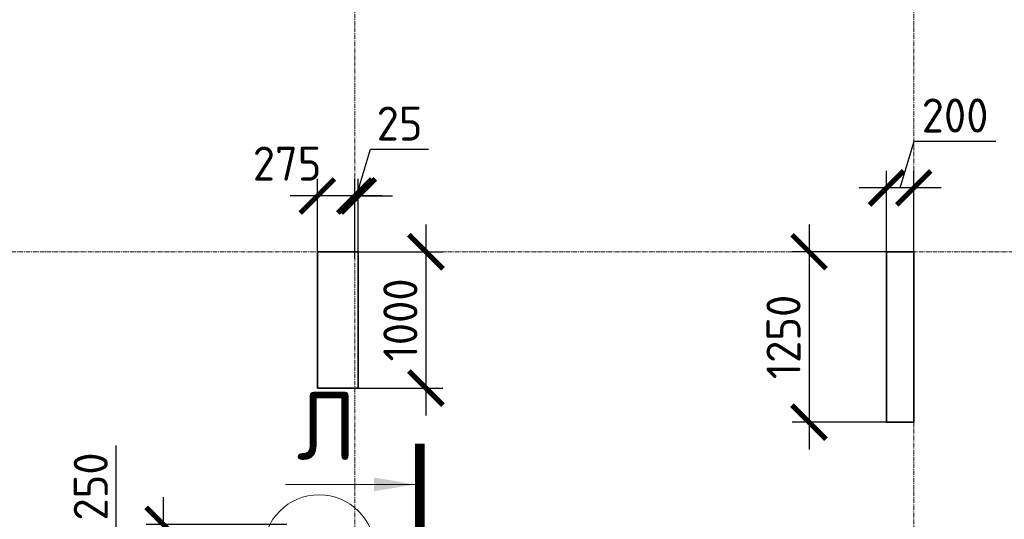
# Model space of a CAD drawing. Header units: millimetres. Extents: x 349531 to 1063351, y -131924 to 96186.
# Tile 15 of 230: x 439652 to 446875, y -38355 to -34690. Entities that reach past the tile are written whole.
import ezdxf

# ---------------------------------------------------------------- set-up
doc = ezdxf.new("R2010")
doc.units = ezdxf.units.MM
doc.linetypes.add('______5', pattern=[1100, 800, -100, 100, -100])
doc.linetypes.add('осевая', pattern=[50.8, 31.75, -6.35, 6.35, -6.35])
doc.layers.add('Колонна_ бетон', color=7, linetype='Continuous', lineweight=50, true_color=0xb4b496)
for name, color, linetype, lineweight in [('Конструкции 0.5', 5, 'Continuous', 50), ('Надписи', 200, 'Continuous', 18), ('Оси', 40, '______5', 18), ('размер', 1, 'Continuous', 25), ('РАЗМЕРЫ', 1, 'Continuous', 9), ('Узлы', 7, 'Continuous', 0)]:
    doc.layers.add(name, color=color, linetype=linetype, lineweight=lineweight)
doc.styles.add('GOST-2.304_Type-B', font='GOST_Common.ttf')
doc.dimstyles.new('СПДС', dxfattribs={"dimscale": 100, "dimtxt": 2.5, "dimasz": 2.5, "dimexe": 1.25, "dimexo": 0, "dimtad": 1, "dimdec": 0, "dimtxsty": 'GOST-2.304_Type-B', "dimblk": 'ARCHTICK', "dimcen": 2.5, "dimdle": 2, "dimadec": 0, "dimazin": 2, "dimtfac": 0.75, "dimtdec": 0, "dimtmove": 1, "dimatfit": 3, "dimfxl": 1, "dimtolj": 1, "dimarcsym": 1})

# ---------------------------------------------------------------- blocks, each defined once
blk = doc.blocks.new('оси2')
at = {"layer": 'Оси', "color": 16, "linetype": 'осевая', "lineweight": 0, "transparency": 33554687}
for p, q in [((983645.5, 5465.4), (983645.8, -20755.1)), ((987745.5, 5465.4), (987745.5, -20739.3)), ((979200, -9792.9), (1032582.1, -9792.9))]:
    blk.add_line(p, q, dxfattribs=at)
blk = doc.blocks.new('_ArchTick')
at = {"color": 0, "linetype": 'ByBlock', "const_width": 0.15}
blk.add_lwpolyline([(-0.5, -0.5), (0.5, 0.5)], dxfattribs=at)
blk = doc.blocks.new('*D879')
at = {"layer": 'DEFPOINTS', "color": 0, "transparency": 16777216}
for p in [(446011, -35923.6), (446011, -36442), (446211, -36442)]:
    blk.add_point(p, dxfattribs=at)
at = {"layer": 'РАЗМЕРЫ', "color": 0, "lineweight": -2, "transparency": 16777216}
for p, q in [((446111, -35923.6), (446214.1, -35579.9)), ((446214.1, -35579.9), (446814.1, -35579.9)), ((446011, -36442), (446011, -35798.6)), ((446211, -36442), (446211, -35798.6)), ((446411, -35923.6), (445811, -35923.6))]:
    blk.add_line(p, q, dxfattribs=at)
at = {"layer": 'РАЗМЕРЫ', "color": 0, "lineweight": -2, "transparency": 16777216, "xscale": 250, "yscale": 250, "zscale": 250, "rotation": 180}
blk.add_blockref('_ArchTick', (446011, -35923.6), dxfattribs=at)
at = {"layer": 'РАЗМЕРЫ', "color": 0, "lineweight": -2, "transparency": 16777216, "xscale": 250, "yscale": 250, "zscale": 250}
blk.add_blockref('_ArchTick', (446211, -35923.6), dxfattribs=at)
at = {"layer": 'РАЗМЕРЫ', "color": 0, "transparency": 16777216, "insert": (446514.1, -35392.4), "char_height": 250, "attachment_point": 5, "style": 'GOST-2.304_Type-B'}
blk.add_mtext('\\A1;200', dxfattribs=at)
blk = doc.blocks.new('*D880')
at = {"layer": 'DEFPOINTS', "color": 0, "transparency": 16777216}
for p in [(446111, -36392, -360), (445443, -37642), (446111, -37642, -360)]:
    blk.add_point(p, dxfattribs=at)
at = {"layer": 'РАЗМЕРЫ', "color": 0, "lineweight": -2, "transparency": 16777216}
for p, q in [((445443, -36192), (445443, -37842)), ((446111, -36392), (445318, -36392)), ((446111, -37642), (445318, -37642))]:
    blk.add_line(p, q, dxfattribs=at)
at = {"layer": 'РАЗМЕРЫ', "color": 0, "lineweight": -2, "transparency": 16777216, "xscale": 250, "yscale": 250, "zscale": 250}
for p, rotation in [((445443, -36392), 90), ((445443, -37642), 270)]:
    blk.add_blockref('_ArchTick', p, dxfattribs=dict(at, rotation=rotation))
at = {"layer": 'РАЗМЕРЫ', "color": 0, "transparency": 16777216, "insert": (445255.5, -37017), "char_height": 250, "attachment_point": 5, "rotation": 90, "style": 'GOST-2.304_Type-B'}
blk.add_mtext('\\A1;1250', dxfattribs=at)
blk = doc.blocks.new('*D1041')
at = {"layer": 'DEFPOINTS', "color": 0, "transparency": 16777216}
for p in [(442136, -36392), (442136, -37392), (442632.5, -37392)]:
    blk.add_point(p, dxfattribs=at)
at = {"layer": 'размер', "color": 0, "lineweight": -2, "transparency": 16777216}
for p, q in [((442632.5, -36192), (442632.5, -37592)), ((442136, -36392), (442757.5, -36392)), ((442136, -37392), (442757.5, -37392))]:
    blk.add_line(p, q, dxfattribs=at)
at = {"layer": 'размер', "color": 0, "lineweight": -2, "transparency": 16777216, "xscale": 250, "yscale": 250, "zscale": 250}
for p, rotation in [((442632.5, -36392), 90), ((442632.5, -37392), 270)]:
    blk.add_blockref('_ArchTick', p, dxfattribs=dict(at, rotation=rotation))
at = {"layer": 'размер', "color": 0, "transparency": 16777216, "insert": (442445, -36892), "char_height": 250, "attachment_point": 5, "rotation": 90, "style": 'GOST-2.304_Type-B'}
blk.add_mtext('\\A1;1000', dxfattribs=at)
blk = doc.blocks.new('*D1042')
at = {"layer": 'DEFPOINTS', "color": 0, "transparency": 16777216}
for p in [(442111.1, -35982.7), (442111.1, -36442, -200), (442136, -36442)]:
    blk.add_point(p, dxfattribs=at)
at = {"layer": 'размер', "color": 0, "lineweight": -2, "transparency": 16777216}
for p, q in [((442123.5, -35982.7), (442226.7, -35639)), ((442226.7, -35639), (442651.7, -35639)), ((442111.1, -36442), (442111.1, -35857.7)), ((442136, -36442), (442136, -35857.7)), ((442111.1, -35982.7), (441861.1, -35982.7)), ((442136, -35982.7), (442111.1, -35982.7)), ((442136, -35982.7), (442111.1, -35982.7)), ((442136, -35982.7), (442386, -35982.7))]:
    blk.add_line(p, q, dxfattribs=at)
at = {"layer": 'размер', "color": 0, "lineweight": -2, "transparency": 16777216, "xscale": 250, "yscale": 250, "zscale": 250}
blk.add_blockref('_ArchTick', (442111.1, -35982.7), dxfattribs=at)
at = {"layer": 'размер', "color": 0, "lineweight": -2, "transparency": 16777216, "xscale": 250, "yscale": 250, "zscale": 250, "rotation": 180}
blk.add_blockref('_ArchTick', (442136, -35982.7), dxfattribs=at)
at = {"layer": 'размер', "color": 0, "transparency": 16777216, "insert": (442439.2, -35451.5), "char_height": 250, "attachment_point": 5, "style": 'GOST-2.304_Type-B'}
blk.add_mtext('\\A1;25', dxfattribs=at)
blk = doc.blocks.new('*D1043')
at = {"layer": 'DEFPOINTS', "color": 0, "transparency": 16777216}
for p in [(441836, -35982.7), (441836, -36442), (442111.1, -36442)]:
    blk.add_point(p, dxfattribs=at)
at = {"layer": 'размер', "color": 0, "lineweight": -2, "transparency": 16777216}
for p, q in [((441836, -36442), (441836, -35857.7)), ((442111.1, -36442), (442111.1, -35857.7)), ((442311.1, -35982.7), (441636, -35982.7))]:
    blk.add_line(p, q, dxfattribs=at)
at = {"layer": 'размер', "color": 0, "lineweight": -2, "transparency": 16777216, "xscale": 250, "yscale": 250, "zscale": 250, "rotation": 180}
blk.add_blockref('_ArchTick', (441836, -35982.7), dxfattribs=at)
at = {"layer": 'размер', "color": 0, "lineweight": -2, "transparency": 16777216, "xscale": 250, "yscale": 250, "zscale": 250}
blk.add_blockref('_ArchTick', (442111.1, -35982.7), dxfattribs=at)
at = {"layer": 'размер', "color": 0, "transparency": 16777216, "insert": (441614, -35745.3), "char_height": 250, "attachment_point": 5, "style": 'GOST-2.304_Type-B'}
blk.add_mtext('\\A1;275', dxfattribs=at)
blk = doc.blocks.new('*D1044')
at = {"layer": 'DEFPOINTS', "color": 0, "transparency": 16777216}
for p in [(441611.3, -38392), (440704.7, -38642), (441659.3, -38642)]:
    blk.add_point(p, dxfattribs=at)
at = {"layer": 'размер', "color": 0, "lineweight": -2, "transparency": 16777216}
for p, q in [((440360.9, -38413.8), (440360.9, -37813.8)), ((440704.7, -38192), (440704.7, -38842)), ((440704.7, -38517), (440360.9, -38413.8)), ((441611.3, -38392), (440579.7, -38392)), ((441659.3, -38642), (440579.7, -38642))]:
    blk.add_line(p, q, dxfattribs=at)
at = {"layer": 'размер', "color": 0, "lineweight": -2, "transparency": 16777216, "xscale": 250, "yscale": 250, "zscale": 250}
for p, rotation in [((440704.7, -38392), 90), ((440704.7, -38642), 270)]:
    blk.add_blockref('_ArchTick', p, dxfattribs=dict(at, rotation=rotation))
at = {"layer": 'размер', "color": 0, "transparency": 16777216, "insert": (440173.4, -38113.8), "char_height": 250, "attachment_point": 5, "rotation": 90, "style": 'GOST-2.304_Type-B'}
blk.add_mtext('\\A1;250', dxfattribs=at)
blk = doc.blocks.new('стены техподполья')
at = {"layer": 'Колонна_ бетон', "color": 180, "linetype": 'Continuous', "lineweight": 35, "transparency": 33554687}
for p, q in [((456660.8, -12143.6), (456660.8, -12143.6)), ((456660.8, -12143.6), (456960.8, -12143.6)), ((456660.8, -13143.6), (456660.8, -12143.6)), ((456960.8, -12143.6), (456960.8, -12143.6)), ((456960.8, -13143.6), (456960.8, -12143.6)), ((460835.8, -12143.6), (460835.8, -12143.6)), ((460835.8, -13393.6), (460835.8, -12143.6)), ((460835.8, -12143.6), (461035.8, -12143.6)), ((461035.8, -12143.6), (461035.8, -12143.6)), ((461035.8, -13393.6), (461035.8, -12143.6)), ((456660.8, -13143.6), (456660.8, -13143.6)), ((456660.8, -13143.6), (456960.8, -13143.6)), ((456960.8, -13143.6), (456960.8, -13143.6)), ((460835.8, -13393.6), (460835.8, -13393.6)), ((460835.8, -13393.6), (461035.8, -13393.6)), ((461035.8, -13393.6), (461035.8, -13393.6))]:
    blk.add_line(p, q, dxfattribs=at)

msp = doc.modelspace()

# ---------------------------------------------------------------- linework, layer by layer
at = {"layer": 'Надписи', "color": 0}
msp.add_circle((441848.6, -38582.9, 720), 408.5, dxfattribs=at)
at = {"layer": 'Узлы', "color": 1, "linetype": 'Continuous', "lineweight": 0}
msp.add_line((442552.9, -38098.7, 160), (441602.9, -38098.7, 160), dxfattribs=at)
at = {"layer": 'Узлы', "color": 1, "linetype": 'Continuous', "lineweight": 0, "const_width": 70, "elevation": 160}
msp.add_lwpolyline([(442587.9, -37798.7), (442587.9, -38798.7)], dxfattribs=at)
at = {"layer": 'Узлы', "color": 1, "linetype": 'Continuous', "lineweight": 0}
msp.add_solid([(442552.9, -38098.7, 160), (442252.4, -38149, 160), (442252.4, -38048.4, 160)], dxfattribs=at)

# ---------------------------------------------------------------- block references
at = {"layer": 'Конструкции 0.5'}
msp.add_blockref('стены техподполья', (-14825, -24248.4, 160), dxfattribs=at)
at = {"layer": 'РАЗМЕРЫ'}
msp.add_blockref('оси2', (-541534.6, -26599.1, -200), dxfattribs=at)

# ---------------------------------------------------------------- texts
at = {"layer": 'Узлы', "color": 1, "linetype": 'Continuous', "lineweight": 0, "insert": (441902.9, -37668.7, 160), "char_height": 500, "attachment_point": 5, "style": 'GOST-2.304_Type-B'}
msp.add_mtext_dynamic_manual_height_columns('Л', width=723.88, gutter_width=25, heights=[0], dxfattribs=at)

# ---------------------------------------------------------------- dimensions: what is measured, and where the dimension line sits
at = {"layer": 'размер'}
dim = msp.add_linear_dim(base=(442111.1, -35982.7), p1=(442136, -36442), p2=(442111.1, -36442, -200), dimstyle='СПДС', dxfattribs=at)
dim.commit()
dim.dimension.update_dxf_attribs({"geometry": '*D1042', "text_midpoint": (442289.2, -35451.5)})
dim = msp.add_linear_dim(base=(441836, -35982.7), p1=(442111.1, -36442), p2=(441836, -36442), dimstyle='СПДС', dxfattribs=at)
dim.commit()
dim.dimension.update_dxf_attribs({"geometry": '*D1043', "text_midpoint": (441614, -35932.8), "dimtype": 160})
for base, p1, p2, picture, middle in [((442632.5, -37392), (442136, -36392), (442136, -37392), '*D1041', (442445, -36892)), ((440704.7, -38642, 160), (441611.3, -38392, 160), (441659.3, -38642, 160), '*D1044', (440173.4, -38351.3, 160))]:
    dim = msp.add_linear_dim(base=base, p1=p1, p2=p2, angle=90, dimstyle='СПДС', dxfattribs=at)
    dim.commit()
    dim.dimension.update_dxf_attribs({"geometry": picture, "text_midpoint": middle})
at = {"layer": 'РАЗМЕРЫ'}
dim = msp.add_linear_dim(base=(446011, -35923.6, 360), p1=(446211, -36442, 360), p2=(446011, -36442, 360), dimstyle='СПДС', override={"dimtofl": 0}, dxfattribs=at)
dim.commit()
dim.dimension.update_dxf_attribs({"geometry": '*D879', "text_midpoint": (446276.6, -35392.4, 360)})
dim = msp.add_linear_dim(base=(445443, -37642, 520), p1=(446111, -36392, 160), p2=(446111, -37642, 160), angle=90, dimstyle='СПДС', override={"dimtofl": 0}, dxfattribs=at)
dim.commit()
dim.dimension.update_dxf_attribs({"geometry": '*D880', "text_midpoint": (445255.5, -37017, 520)})

doc.saveas('drawing.dxf')
